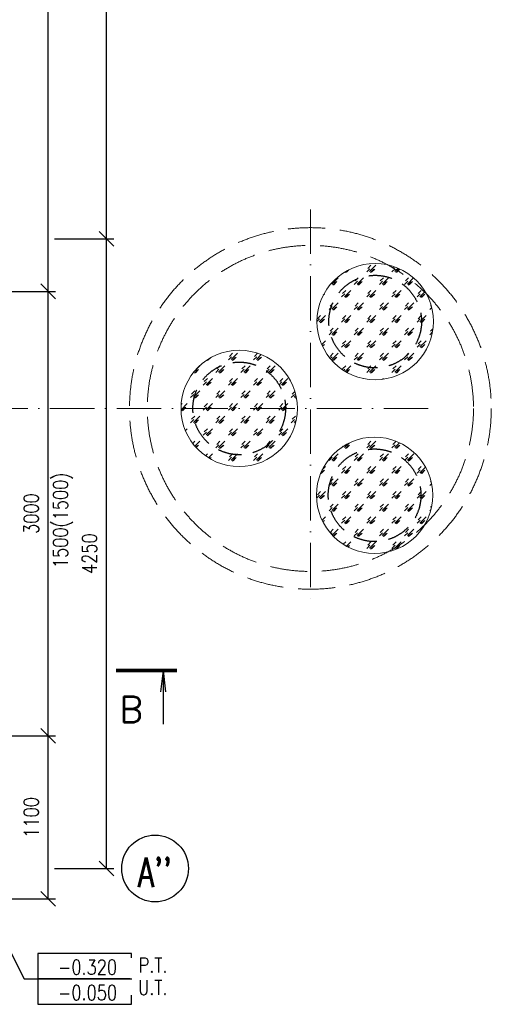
# Model space of a CAD drawing. Header units: millimetres. Extents: x -25606 to 96684, y -22894 to 47132.
# Tile 84 of 89: x 15968 to 19149, y -208 to 6437. Entities that reach past the tile are written whole.
import ezdxf
from ezdxf import colors
from ezdxf.entities.mleader import LeaderData, LeaderLine
from ezdxf.enums import TextEntityAlignment as Align
from ezdxf.math import Vec2, Vec3

# ---------------------------------------------------------------- set-up
doc = ezdxf.new("R2010")
doc.units = ezdxf.units.MM
doc.header["$LTSCALE"] = 50
doc.set_wipeout_variables(frame=1)
for name, pattern in [('A_CARA_07', [7, 5, -2]), ('A_CARA_16', [11.4, 6, -1.8, 0, -1.8, 0, -1.8]), ('ACAD_ISO10W100', [18, 12, -3, 0, -3]), ('HIDDEN', [9.525, 6.35, -3.175])]:
    doc.linetypes.add(name, pattern=pattern)
doc.layers.get('Defpoints').update_dxf_attribs({"color": 132})
for name, color, linetype, lineweight in [('CA_KOTY', 3, 'Continuous', 25), ('CA_NEVHRA', 3, 'HIDDEN', 25), ('CA_POHHRA18', 8, 'Continuous', 18), ('CA_SRAFY', 9, 'Continuous', 13), ('CA_TEXT25', 7, 'Continuous', 25), ('CA_TEXT5', 1, 'Continuous', 50), ('CA_TG', 9, 'A_CARA_16', 13)]:
    doc.layers.add(name, color=color, linetype=linetype, lineweight=lineweight)
doc.layers.add('CA_SUMA', color=7, linetype='Continuous')
doc.layers.add('Obrysy', color=2, linetype='Continuous')
doc.styles.add('ARIAL', font='arial.ttf')
doc.styles.add('KOT', font='ROMANS.SHX', dxfattribs={"width": 0.8})
doc.styles.add('ROMANS', font='romans.shx', dxfattribs={"width": 0.8})
doc.styles.get("Standard").update_dxf_attribs({"font": 'romans.shx'})
doc.dimstyles.new('A-50_(2.5)', dxfattribs={"dimscale": 50, "dimtxt": 2, "dimasz": 2, "dimexe": 1, "dimexo": 2, "dimgap": 0, "dimtad": 0, "dimdec": 0, "dimrnd": 1, "dimtxsty": 'ROMANS', "dimblk1": 'OBLIQUE', "dimblk2": 'OBLIQUE', "dimsah": 1, "dimcen": 2, "dimclrd": 256, "dimclre": 256, "dimclrt": 256, "dimadec": 1, "dimazin": 2, "dimtfac": 0.714286, "dimtdec": 0, "dimtmove": 0, "dimatfit": 3, "dimldrblk": 'DOTSMALL', "dimfxl": 7, "dimfxlon": 1, "dimtvp": 1.142857, "dimtfill": 1, "dimtolj": 1, "dimlwd": -1, "dimlwe": -1, "dimarcsym": 0})

# ---------------------------------------------------------------- blocks, each defined once
blk = doc.blocks.new('_Oblique')
at = {"color": 0, "linetype": 'ByBlock', "lineweight": -2}
blk.add_line((-0.5, -0.5), (0.5, 0.5), dxfattribs=at)
blk = doc.blocks.new('*D65')
at = {"layer": 'CA_KOTY', "transparency": 16777216}
for p, q in [((16203.3, 4958.3), (16603.3, 4958.3)), ((16553.3, 708.3), (16553.3, 4958.3)), ((16203.3, 708.3), (16603.3, 708.3))]:
    blk.add_line(p, q, dxfattribs=at)
at = {"layer": 'Defpoints', "color": 0, "transparency": 16777216}
for p in [(15458.8, 4958.3), (16553.3, 4958.3), (15458.8, 708.3)]:
    blk.add_point(p, dxfattribs=at)
at = {"layer": 'CA_KOTY', "transparency": 16777216, "xscale": 100, "yscale": 100, "zscale": 100}
for p, rotation in [((16553.3, 4958.3), 90), ((16553.3, 708.3), 270)]:
    blk.add_blockref('_Oblique', p, dxfattribs=dict(at, rotation=rotation))
at = {"layer": 'CA_KOTY', "transparency": 16777216, "insert": (16439, 2833.3), "char_height": 100, "attachment_point": 5, "rotation": 90, "style": 'ROMANS', "bg_fill": 3, "box_fill_scale": 1.1, "bg_fill_color": 256, "bg_fill_true_color": 13158600, "bg_fill_transparency": 0}
blk.add_mtext('\\A1;4250', dxfattribs=at)
blk = doc.blocks.new('_DotSmall')
at = {"color": 0, "linetype": 'ByBlock', "const_width": 0.5}
blk.add_lwpolyline([(-0.0625, 0, 1), (0.0625, 0, 1)], format="xyb", close=True, dxfattribs=at)
blk = doc.blocks.new('*D66')
at = {"layer": 'CA_KOTY', "transparency": 16777216}
for p, q in [((16203.3, 9208.3), (16603.3, 9208.3)), ((16553.3, 4958.3), (16553.3, 9208.3)), ((16203.3, 4958.3), (16603.3, 4958.3))]:
    blk.add_line(p, q, dxfattribs=at)
at = {"layer": 'Defpoints', "color": 0, "transparency": 16777216}
for p in [(15458.8, 9208.3), (16553.3, 9208.3), (15458.8, 4958.3)]:
    blk.add_point(p, dxfattribs=at)
at = {"layer": 'CA_KOTY', "transparency": 16777216, "xscale": 100, "yscale": 100, "zscale": 100}
for p, rotation in [((16553.3, 9208.3), 90), ((16553.3, 4958.3), 270)]:
    blk.add_blockref('_Oblique', p, dxfattribs=dict(at, rotation=rotation))
at = {"layer": 'CA_KOTY', "transparency": 16777216, "insert": (16439, 7083.3), "char_height": 100, "attachment_point": 5, "rotation": 90, "style": 'ROMANS', "bg_fill": 3, "box_fill_scale": 1.1, "bg_fill_color": 256, "bg_fill_true_color": 13158600, "bg_fill_transparency": 0}
blk.add_mtext('\\A1;4250', dxfattribs=at)
blk = doc.blocks.new('R11')
at = {"color": 0, "linetype": 'ByBlock'}
for q in [(-9.55, -4.13), (-8.58, -4.13), (-9.07, -10.33)]:
    blk.add_line((-9.07, 0), q, dxfattribs=at)
at = {"color": 1, "linetype": 'ByBlock', "const_width": 0.72}
blk.add_lwpolyline([(0, 0), (-11.77, 0)], dxfattribs=at)
at = {"color": 1, "linetype": 'ByBlock'}
blk.add_attdef('1', (-5.33, -10), '', height=5, dxfattribs=at)
blk = doc.blocks.new('POL1')
blk.add_circle((0.02, 4.3), 4.5)
at = {"layer": 'CA_TEXT5', "style": 'ROMANS', "width": 0.8}
blk.add_attdef('C', text='', height=5, dxfattribs=at).set_placement((0, 4.33), align=Align.MIDDLE_CENTER)
blk = doc.blocks.new('*D322')
at = {"layer": 'CA_KOTY', "transparency": 16777216}
for p, q in [((15810.5, 4603.3), (16210.5, 4603.3)), ((16160.5, 1603.3), (16160.5, 4603.3)), ((15810.5, 1603.3), (16210.5, 1603.3))]:
    blk.add_line(p, q, dxfattribs=at)
at = {"layer": 'Defpoints', "color": 0, "transparency": 16777216}
for p in [(15668.8, 4603.3), (16160.5, 4603.3), (15668.8, 1603.3)]:
    blk.add_point(p, dxfattribs=at)
at = {"layer": 'CA_KOTY', "transparency": 16777216, "xscale": 100, "yscale": 100, "zscale": 100}
for p, rotation in [((16160.5, 4603.3), 90), ((16160.5, 1603.3), 270)]:
    blk.add_blockref('_Oblique', p, dxfattribs=dict(at, rotation=rotation))
at = {"layer": 'CA_KOTY', "transparency": 16777216, "insert": (16046.3, 3103.3), "char_height": 100, "attachment_point": 5, "rotation": 90, "style": 'ROMANS', "bg_fill": 3, "box_fill_scale": 1.1, "bg_fill_color": 256, "bg_fill_true_color": 13158600, "bg_fill_transparency": 0}
blk.add_mtext('\\A1;3000', dxfattribs=at)
blk = doc.blocks.new('*D320')
at = {"layer": 'CA_KOTY', "transparency": 16777216}
for p, q in [((15810.5, 1603.3), (16210.5, 1603.3)), ((16160.5, 503.3), (16160.5, 1603.3)), ((15810.5, 503.3), (16210.5, 503.3))]:
    blk.add_line(p, q, dxfattribs=at)
at = {"layer": 'Defpoints', "color": 0, "transparency": 16777216}
for p in [(15668.8, 1603.3), (16160.5, 1603.3), (15668.8, 503.3)]:
    blk.add_point(p, dxfattribs=at)
at = {"layer": 'CA_KOTY', "transparency": 16777216, "xscale": 100, "yscale": 100, "zscale": 100}
for p, rotation in [((16160.5, 1603.3), 90), ((16160.5, 503.3), 270)]:
    blk.add_blockref('_Oblique', p, dxfattribs=dict(at, rotation=rotation))
at = {"layer": 'CA_KOTY', "transparency": 16777216, "insert": (16046.3, 1053.3), "char_height": 100, "attachment_point": 5, "rotation": 90, "style": 'ROMANS', "bg_fill": 3, "box_fill_scale": 1.1, "bg_fill_color": 256, "bg_fill_true_color": 13158600, "bg_fill_transparency": 0}
blk.add_mtext('\\A1;1100', dxfattribs=at)
blk = doc.blocks.new('*D321')
at = {"layer": 'CA_KOTY', "transparency": 16777216}
for p, q in [((15810.5, 9413.3), (16210.5, 9413.3)), ((16160.5, 4603.3), (16160.5, 9413.3)), ((15810.5, 4603.3), (16210.5, 4603.3))]:
    blk.add_line(p, q, dxfattribs=at)
at = {"layer": 'Defpoints', "color": 0, "transparency": 16777216}
for p in [(15668.8, 9413.3), (16160.5, 9413.3), (15668.8, 4603.3)]:
    blk.add_point(p, dxfattribs=at)
at = {"layer": 'CA_KOTY', "transparency": 16777216, "xscale": 100, "yscale": 100, "zscale": 100}
for p, rotation in [((16160.5, 9413.3), 90), ((16160.5, 4603.3), 270)]:
    blk.add_blockref('_Oblique', p, dxfattribs=dict(at, rotation=rotation))
at = {"layer": 'CA_KOTY', "transparency": 16777216, "insert": (16046.3, 7008.3), "char_height": 100, "attachment_point": 5, "rotation": 90, "style": 'ROMANS', "bg_fill": 3, "box_fill_scale": 1.1, "bg_fill_color": 256, "bg_fill_true_color": 13158600, "bg_fill_transparency": 0}
blk.add_mtext('\\A1;4810', dxfattribs=at)
blk = doc.blocks.new('_Dot')
at = {"layer": 'Obrysy', "color": 0, "lineweight": -2}
blk.add_line((-0.5, 0), (-1, 0), dxfattribs=at)
at = {"layer": 'Obrysy', "color": 0, "const_width": 0.5}
blk.add_lwpolyline([(-0.25, 0, 1), (0.25, 0, 1)], format="xyb", close=True, dxfattribs=at)
blk = doc.blocks.new('vk')
blk.add_lwpolyline([(-595, 344), (669, 344), (669, 0), (-595, 0)], close=True)
blk.add_wipeout([(-595, 344), (669, 344), (669, 0), (-595, 0)])
blk.add_lwpolyline([(-595, 344), (669, 344), (669, 0), (-595, 0)], close=True)
at = {"style": 'ARIAL'}
blk.add_attdef('VÝŠKOVÁ_KOTA', text='', height=200, dxfattribs=at).set_placement((-2, 57), align=Align.CENTER)

msp = doc.modelspace()

# ---------------------------------------------------------------- hatches: boundary and pattern name
at = {"layer": 'CA_SRAFY'}
h = msp.add_hatch(dxfattribs=at)
h.set_pattern_fill('MISMAS', color=252, scale=30)
h.set_pattern_definition([(45, (0, -5615), (-84.8528, 84.8528), [60, -60]), (45, (-12.73, -5593.79), (-84.8528, 84.8528), [30, -90]), (45, (-19.09, -5617.12), (-84.8528, 84.8528), [30, -90]), (45, (12.73, -5619.24), (-84.8528, 84.8528), [30, -90]), (45, (6.36, -5621.36), (-84.8528, 84.8528), [30, -90])])
edge = h.paths.add_edge_path()
edge.add_arc((17448.76, 3813.21), 392.5, 0, 360)
edge = h.paths.add_edge_path()
edge.add_arc((18365.69, 4399.21), 392.5, 0, 360)
edge = h.paths.add_edge_path()
edge.add_arc((18361.76, 3227.21), 392.5, 0, 360)

# ---------------------------------------------------------------- linework, layer by layer
at = {"layer": 'CA_NEVHRA', "color": 8, "ltscale": 0.5}
for centre in [(18365.69, 4399.21), (17448.76, 3813.21), (18361.76, 3227.21)]:
    msp.add_circle(centre, 312.5, dxfattribs=at)
at = {"layer": 'CA_POHHRA18', "ltscale": 2}
for centre in [(18365.69, 4399.21), (17448.76, 3813.21), (18361.76, 3227.21)]:
    msp.add_circle(centre, 392.5, dxfattribs=at)
at = {"layer": 'CA_TG', "linetype": 'ACAD_ISO10W100', "ltscale": 0.5}
for p, q in [((17928.76, 5156.58), (17928.76, 2469.84)), ((18722.95, 3813.21), (15708.76, 3813.21))]:
    msp.add_line(p, q, dxfattribs=at)
at = {"layer": 'CA_TG', "linetype": 'A_CARA_07'}
for radius in [1220, 1100]:
    msp.add_circle((17928.76, 3813.21), radius, dxfattribs=at)

# ---------------------------------------------------------------- block references
at = {"layer": 'CA_KOTY'}
ref = msp.add_blockref('POL1', (16880.17, 493.48), dxfattribs=dict(at, xscale=50, yscale=50, zscale=50))
ref.add_attrib('C', "A''", dxfattribs={"layer": '0', "color": 1, "height": 200, "style": 'KOT', "width": 0.7}).set_placement((16880.17, 581.7), align=Align.CENTER)
ref = msp.add_blockref('vk', (16425.06, -36.11), dxfattribs=dict(at, xscale=-0.5, yscale=0.5, zscale=0.5))
ref.add_attrib('VÝŠKOVÁ_KOTA', '-0.320', dxfattribs={"height": 100, "style": 'ROMANS', "width": 0.8}).set_placement((16425.96, -7.42), align=Align.CENTER)
at = {"layer": 'CA_SUMA'}
ref = msp.add_blockref('R11', (16617.34, 2044.75), dxfattribs=dict(at, xscale=-35, yscale=35, zscale=35))
ref.add_attrib('1', 'B', (16640.95, 1694.75), dxfattribs={"layer": '0', "color": 1, "linetype": 'ByBlock', "height": 175})

# ---------------------------------------------------------------- next in the draw order: block references
at = {"layer": 'CA_KOTY'}
ref = msp.add_blockref('vk', (16425.06, -208.01), dxfattribs=dict(at, xscale=-0.5, yscale=0.5, zscale=0.5))
ref.add_attrib('VÝŠKOVÁ_KOTA', '-0.050', dxfattribs={"height": 100, "style": 'ROMANS', "width": 0.8}).set_placement((16425.96, -179.32), align=Align.CENTER)

# ---------------------------------------------------------------- next in the draw order: dimensions: what is measured, and where the dimension line sits
dim = msp.add_linear_dim(base=(16553.26, 4958.28), p1=(15458.76, 708.28), p2=(15458.76, 4958.28), angle=90, dimstyle='A-50_(2.5)', dxfattribs=at)
dim.commit()
dim.dimension.update_dxf_attribs({"geometry": '*D65', "text_midpoint": (16438.98, 2833.28)})

# ---------------------------------------------------------------- next in the draw order: dimensions: what is measured, and where the dimension line sits
dim = msp.add_linear_dim(base=(16553.26, 9208.28), p1=(15458.76, 4958.28), p2=(15458.76, 9208.28), angle=90, dimstyle='A-50_(2.5)', override={"dimtmove": 1}, dxfattribs=at)
dim.commit()
dim.dimension.update_dxf_attribs({"geometry": '*D66', "text_midpoint": (16438.98, 7083.28)})
dim = msp.add_linear_dim(base=(16160.54, 4603.28), p1=(15668.76, 1603.28), p2=(15668.76, 4603.28), angle=90, dimstyle='A-50_(2.5)', dxfattribs=at)
dim.commit()
dim.dimension.update_dxf_attribs({"geometry": '*D322', "text_midpoint": (16046.25, 3103.28)})

# ---------------------------------------------------------------- next in the draw order: leaders
at = {"layer": 'CA_TEXT25'}
ml = msp.add_multileader_mtext('Standard', dxfattribs=at)
ml.set_content('\\A1;P.T. \\PU.T.', color=256, style='ROMANS')
ml.set_leader_properties()
ml.set_arrow_properties(name='DOT')
ml.build(insert=Vec2(0, 0))
ml.multileader.update_dxf_attribs({"text_left_attachment_type": 2, "text_right_attachment_type": 2, "dogleg_length": 50, "arrow_head_size": 50})
ctx = ml.context
ctx.base_point, ctx.char_height, ctx.arrow_head_size, ctx.landing_gap_size, ctx.plane_origin = Vec3(16725.17, -36.11), 100, 50, 50, Vec3(25475.64, -16985.2)
ctx.left_attachment, ctx.right_attachment, ctx.text_align_type = 2, 2, 2
notes = []
notes.append((ctx, [(1, (1, 1, 0), (15997.98, -36.11), (1, 0), 727.19, [(1, [(15788.76, 378.28)], 0, [])])]))
ctx.mtext.insert, ctx.mtext.defined_height, ctx.mtext.alignment, ctx.mtext.line_spacing_factor, ctx.mtext.line_spacing_style, ctx.mtext.flow_direction = Vec3(16965.65, 105.55), 5.115907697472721e-13, 3, 0.9, 2, 5
ctx.mtext.has_bg_fill, ctx.mtext.bg_color, ctx.mtext.bg_scale_factor, ctx.mtext.bg_transparency, ctx.mtext.use_window_bg_color = 1, -1073741824, 1, 0, 1
for ctx, leaders in notes:
    for number, flags, end, landing, length, lines in leaders:
        leader = LeaderData()
        leader.index, (leader.has_last_leader_line, leader.has_dogleg_vector, leader.attachment_direction) = number, flags
        leader.last_leader_point, leader.dogleg_vector, leader.dogleg_length = Vec3(end), Vec3(landing), length
        for number, points, colour, breaks in lines:
            line = LeaderLine()
            line.index, line.vertices, line.color, line.breaks = number, Vec3.list(points), colors.encode_raw_color(colour), breaks
            leader.lines.append(line)
        ctx.leaders.append(leader)

# ---------------------------------------------------------------- next in the draw order: texts
at = {"layer": 'CA_KOTY', "insert": (16326.74, 3058.05), "char_height": 100, "width": 1.833200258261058e-12, "attachment_point": 8, "rotation": 90, "style": 'ROMANS', "bg_fill": 3, "box_fill_scale": 1.05, "bg_fill_color": 256, "bg_fill_transparency": 0}
msp.add_mtext('\\A1;1500(1500)', dxfattribs=at)

# ---------------------------------------------------------------- next in the draw order: dimensions: what is measured, and where the dimension line sits
at = {"layer": 'CA_KOTY'}
for base, p1, p2, picture, middle in [((16160.54, 9413.28), (15668.76, 4603.28), (15668.76, 9413.28), '*D321', (16046.25, 7008.28)), ((16160.54, 1603.28), (15668.76, 503.28), (15668.76, 1603.28), '*D320', (16046.25, 1053.28))]:
    dim = msp.add_linear_dim(base=base, p1=p1, p2=p2, angle=90, dimstyle='A-50_(2.5)', dxfattribs=at)
    dim.commit()
    dim.dimension.update_dxf_attribs({"geometry": picture, "text_midpoint": middle})

doc.saveas('drawing.dxf')
